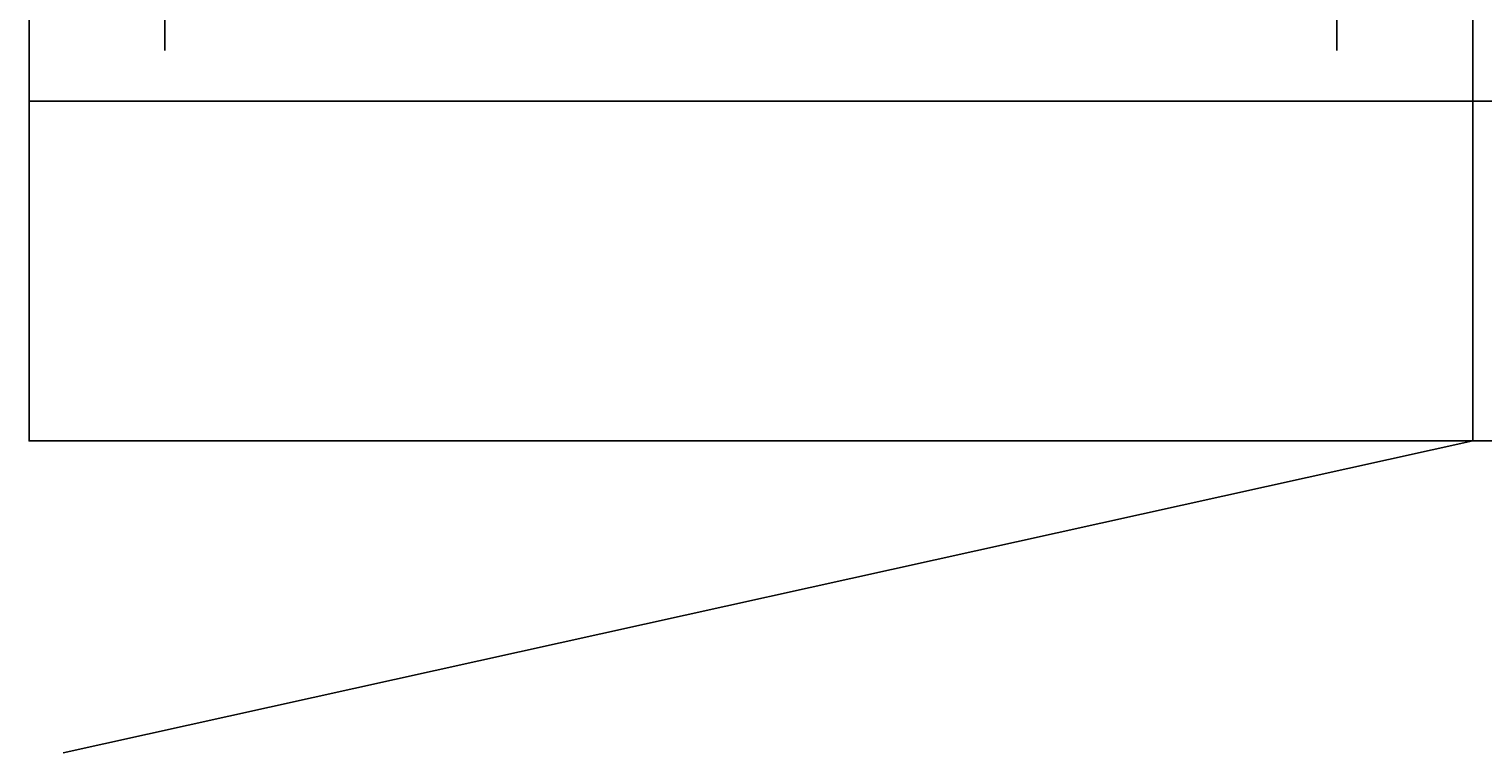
# Model space of a CAD drawing. Header units: millimetres. Extents: x 70863 to 97203, y -18528 to 3008.
# Tile 14 of 122: x 91325 to 91753, y -17523 to -17310. Entities that reach past the tile are written whole.
import ezdxf
from ezdxf.enums import TextEntityAlignment as Align

# ---------------------------------------------------------------- set-up
doc = ezdxf.new("R2010")
doc.units = ezdxf.units.MM
doc.layers.add('2DE_OBJ_EATON-Cabinet', color=7, linetype='Continuous', lineweight=25)
doc.layers.add('2DE_OBJ_EATON-Plinth', color=7, linetype='Continuous', lineweight=25)
doc.layers.add('CP_DETAL_GRID', color=7, linetype='Continuous')
doc.styles.add('CP_ATTR', font='arial.ttf')

# ---------------------------------------------------------------- blocks, each defined once
blk = doc.blocks.new('2de_etn_prod_cac0464_fowsho7')
blk.add_lwpolyline([(0, 0), (0, -100), (600, -100), (600, 0)], close=True)
at = {"linetype": 'ByBlock', "style": 'CP_ATTR', "flags": 9}
for tag in ['MARK1', 'MARK3', 'FUNCTION', 'GROUP', 'NUMBER', 'WEIGHT', 'LINK', 'OTHER1', 'IP', 'OTHER2', 'POWER_LOSSES_CAB', 'POWER', 'VOLTAGE', 'CURRENT', 'CHARACTER', 'PRODUCER', 'ORDER-NO', 'PRODUCT-TYPE', 'MARK2', 'ARTICLE', 'NAME']:
    blk.add_attdef(tag, text='', height=0.00005, dxfattribs=at).set_placement((0, 0), align=Align.MIDDLE_LEFT)
blk = doc.blocks.new('2de_etn_prod_cac0452_tjfsfo')
blk.add_lwpolyline([(0, 0), (0, -100), (425, -100), (425, 0)], close=True)
at = {"linetype": 'ByBlock', "style": 'CP_ATTR', "flags": 9}
for tag in ['MARK1', 'MARK3', 'FUNCTION', 'GROUP', 'NUMBER', 'WEIGHT', 'LINK', 'OTHER1', 'IP', 'OTHER2', 'POWER_LOSSES_CAB', 'POWER', 'VOLTAGE', 'CURRENT', 'CHARACTER', 'PRODUCER', 'ORDER-NO', 'PRODUCT-TYPE', 'MARK2', 'ARTICLE', 'NAME']:
    blk.add_attdef(tag, text='', height=0.00005, dxfattribs=at).set_placement((0, 0), align=Align.MIDDLE_LEFT)

msp = doc.modelspace()

# ---------------------------------------------------------------- linework, layer by layer
at = {"layer": '2DE_OBJ_EATON-Cabinet'}
for points in [[(91324.84, -15331.421), (91324.84, -17331.421), (91749.84, -17331.421), (91749.84, -15331.421)], [(91749.84, -15331.421), (91749.84, -17331.421), (92349.84, -17331.421), (92349.84, -15331.421)]]:
    msp.add_lwpolyline(points, close=True, dxfattribs=at)
at = {"layer": '2DE_OBJ_EATON-Plinth'}
msp.add_line((91749.84, -17431.421), (91334.892, -17523.308), dxfattribs=at)
at = {"layer": 'CP_DETAL_GRID'}
for p, q in [((91364.84, -17316.421), (91364.84, -17296.421)), ((91709.84, -17316.421), (91709.84, -17296.421))]:
    msp.add_line(p, q, dxfattribs=at)

# ---------------------------------------------------------------- block references
at = {"layer": '2DE_OBJ_EATON-Plinth'}
for name, p in [('2de_etn_prod_cac0452_tjfsfo', (91324.84, -17331.421)), ('2de_etn_prod_cac0464_fowsho7', (91749.84, -17331.421))]:
    msp.add_blockref(name, p, dxfattribs=at)

# ---------------------------------------------------------------- texts
at = {"layer": '2DE_OBJ_EATON-Cabinet', "linetype": 'ByBlock', "style": 'CP_ATTR'}
for s, p in [('2000x425x600-IP31', (91324.841, -17331.421)), ('xEnergyLight', (91324.841, -17331.421)), ('xEnergyLight-4/6/20-IP31', (91324.841, -17331.421)), ('Rozdzielnica stojąca xEnergyLight, IP31', (91324.841, -17331.421)), ('IP31', (91324.841, -17331.422)), ('EATON', (91324.841, -17331.422)), ('xEL-BPZ-MSW-20/SNAP+XVTL-BP-W-4/20', (91324.841, -17331.423)), ('2000x600x600-IP31', (91749.841, -17331.421)), ('xEnergyLight', (91749.841, -17331.421)), ('xEnergyLight-6/6/20-IP31', (91749.841, -17331.421)), ('Rozdzielnica stojąca xEnergyLight, IP31', (91749.841, -17331.421)), ('IP31', (91749.841, -17331.422)), ('EATON', (91749.841, -17331.422)), ('xEL-BPZ-MSW-20/SNAP+XVTL-BP-W-6/20', (91749.841, -17331.423))]:
    msp.add_text(s, height=0.00005, dxfattribs=at).set_placement(p, align=Align.MIDDLE_LEFT)

doc.saveas('drawing.dxf')
